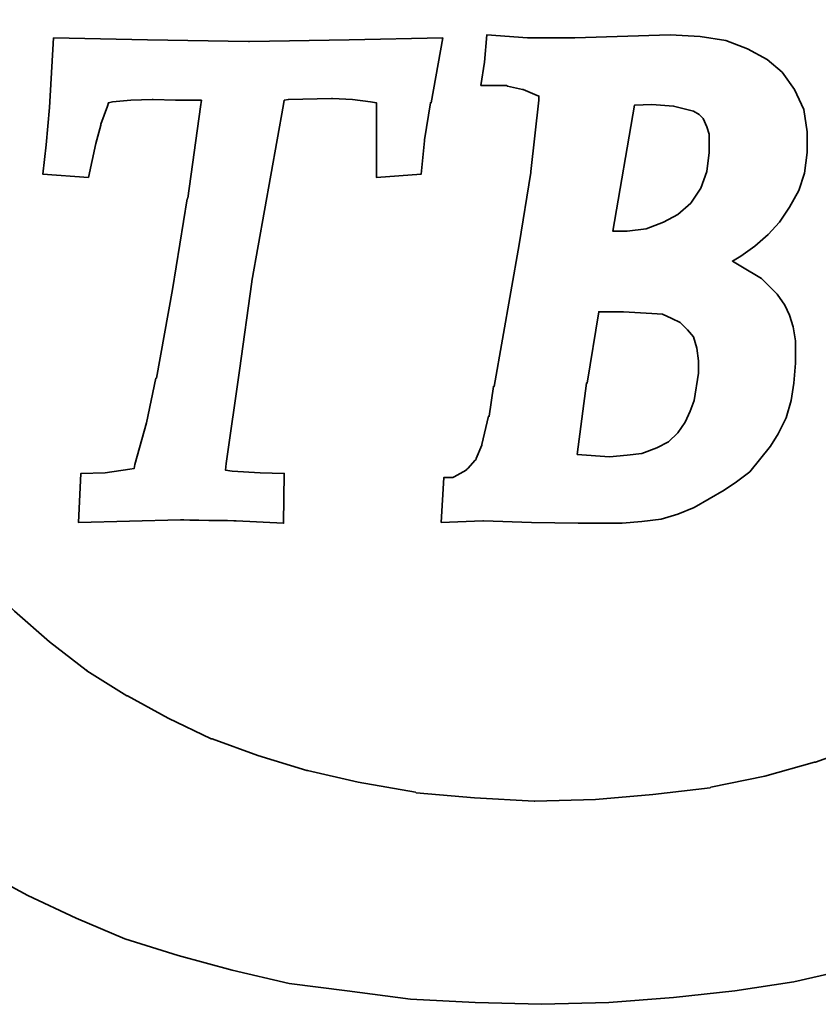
# Model space of a CAD drawing. Header units: millimetres. Extents: x -5 to 149, y 7 to 96.
# Tile 5 of 49: x 100.95 to 103.72, y 43.89 to 47.31. Entities that reach past the tile are written whole.
import ezdxf

# ---------------------------------------------------------------- set-up
doc = ezdxf.new("R2010")
doc.units = ezdxf.units.MM
doc.header["$LTSCALE"] = 0.1
doc.layers.add('layer 1', color=7, linetype='CONTINUOUS')

msp = doc.modelspace()

# ---------------------------------------------------------------- linework, layer by layer
at = {"layer": 'layer 1', "color": 1, "lineweight": 35}
for points, knots in [([(104.7891, 47.5269), (104.7891, 47.5269), (105.4599, 47.9418), (105.4599, 47.9418), (105.4599, 47.9418), (105.4599, 47.9418), (105.3651, 48.0624), (105.3651, 48.0624), (105.3651, 48.0624), (105.3651, 48.0624), (105.2559, 48.1746), (105.2559, 48.1746), (105.2559, 48.1746), (105.2559, 48.1746), (105.1434, 48.2844), (105.1434, 48.2844), (105.1434, 48.2844), (105.1434, 48.2844), (105.0279, 48.3822), (105.0279, 48.3822), (105.0279, 48.3822), (105.0279, 48.3822), (104.9043, 48.48), (104.9043, 48.48), (104.9043, 48.48), (104.9043, 48.48), (104.9013, 48.48), (104.9013, 48.48), (104.9013, 48.48), (104.9013, 48.48), (104.7663, 48.5634), (104.7663, 48.5634), (104.7663, 48.5634), (104.7663, 48.5634), (104.7663, 48.5661), (104.7663, 48.5661), (104.7663, 48.5661), (104.7663, 48.5661), (104.6307, 48.6495), (104.6307, 48.6495), (104.6307, 48.6495), (104.6307, 48.6495), (104.4843, 48.7218), (104.4843, 48.7218), (104.4843, 48.7218), (104.4843, 48.7218), (104.337, 48.7968), (104.337, 48.7968), (104.337, 48.7968), (104.337, 48.7968), (104.1585, 48.8658), (104.1585, 48.8658), (104.1585, 48.8658), (104.1585, 48.8658), (103.9656, 48.9318), (103.9656, 48.9318), (103.9656, 48.9318), (103.9656, 48.9318), (103.7643, 48.9894), (103.7643, 48.9894), (103.7643, 48.9894), (103.7643, 48.9894), (103.5516, 49.0353), (103.5516, 49.0353), (103.5516, 49.0353), (103.5516, 49.0353), (103.3353, 49.0674), (103.3353, 49.0674), (103.3353, 49.0674), (103.3353, 49.0674), (103.0995, 49.0902), (103.0995, 49.0902), (103.0995, 49.0902), (103.0995, 49.0902), (102.8577, 49.1016), (102.8577, 49.1016), (102.8577, 49.1016), (102.8577, 49.1016), (102.6129, 49.0962), (102.6129, 49.0962), (102.6129, 49.0962), (102.6129, 49.0962), (102.3795, 49.0818), (102.3795, 49.0818), (102.3795, 49.0818), (102.3795, 49.0818), (102.1635, 49.0614), (102.1635, 49.0614), (102.1635, 49.0614), (102.1635, 49.0614), (101.9535, 49.0353), (101.9535, 49.0353), (101.9535, 49.0353), (101.9535, 49.0353), (101.7522, 48.9951), (101.7522, 48.9951), (101.7522, 48.9951), (101.7522, 48.9951), (101.6139, 48.9579), (101.6139, 48.9579), (101.6139, 48.9579), (101.6139, 48.9579), (101.4759, 48.9174), (101.4759, 48.9174), (101.4759, 48.9174), (101.4759, 48.9174), (101.3403, 48.8712), (101.3403, 48.8712), (101.3403, 48.8712), (101.3403, 48.8712), (101.2137, 48.8196), (101.2137, 48.8196), (101.2137, 48.8196), (101.2137, 48.8196), (101.0901, 48.762), (101.0901, 48.762), (101.0901, 48.762), (101.0901, 48.762), (100.9635, 48.7014), (100.9635, 48.7014), (100.9635, 48.7014), (100.9635, 48.7014), (100.8483, 48.6381), (100.8483, 48.6381), (100.8483, 48.6381), (100.8483, 48.6381), (100.7331, 48.5718), (100.7331, 48.5718), (100.7331, 48.5718), (100.7331, 48.5718), (100.6236, 48.4971), (100.6236, 48.4971), (100.6236, 48.4971), (100.6236, 48.4971), (100.5171, 48.4224), (100.5171, 48.4224), (100.5171, 48.4224), (100.5171, 48.4224), (100.4193, 48.342), (100.4193, 48.342), (100.4193, 48.342), (100.4193, 48.342), (100.3185, 48.2556), (100.3185, 48.2556), (100.3185, 48.2556), (100.3185, 48.2556), (100.143, 48.0825), (100.143, 48.0825), (100.143, 48.0825), (100.143, 48.0825), (100.1397, 48.0798), (100.1397, 48.0798), (100.1397, 48.0798), (100.1397, 48.0798), (99.9759, 47.8842), (99.9759, 47.8842), (99.9759, 47.8842), (99.9759, 47.8842), (99.8835, 47.7486), (99.8835, 47.7486), (99.8835, 47.7486), (99.8835, 47.7486), (99.8808, 47.7456), (99.8808, 47.7456), (99.8808, 47.7456), (99.8808, 47.7456), (99.7917, 47.5932), (99.7917, 47.5932), (99.7917, 47.5932), (99.7917, 47.5932), (99.7107, 47.4351), (99.7107, 47.4351), (99.7107, 47.4351), (99.7107, 47.4351), (99.6417, 47.2566), (99.6417, 47.2566), (99.6417, 47.2566), (99.6417, 47.2566), (99.5841, 47.0694), (99.5841, 47.0694), (99.5841, 47.0694), (99.5841, 47.0694), (99.5841, 47.0634), (99.5841, 47.0634), (99.5841, 47.0634), (99.5841, 47.0634), (99.5469, 46.8618), (99.5469, 46.8618), (99.5469, 46.8618), (99.5469, 46.8618), (99.5355, 46.7613), (99.5355, 46.7613), (99.5355, 46.7613), (99.5355, 46.7613), (99.5295, 46.6488), (99.5295, 46.6488), (99.5295, 46.6488), (99.5295, 46.6488), (99.5238, 46.5366), (99.5238, 46.5366), (99.5238, 46.5366), (99.5238, 46.5366), (99.5238, 46.4244), (99.5238, 46.4244), (99.5238, 46.4244), (99.5238, 46.4244), (99.5409, 46.2), (99.5409, 46.2), (99.5409, 46.2), (99.5409, 46.2), (99.5757, 45.9981), (99.5757, 45.9981), (99.5757, 45.9981), (99.5757, 45.9981), (99.6189, 45.8082), (99.6189, 45.8082), (99.6189, 45.8082), (99.6189, 45.8082), (99.6852, 45.63), (99.6852, 45.63), (99.6852, 45.63), (99.6852, 45.63), (99.7572, 45.4599), (99.7572, 45.4599), (99.7572, 45.4599), (99.7572, 45.4599), (99.8433, 45.3048), (99.8433, 45.3048), (99.8433, 45.3048), (99.8433, 45.3048), (99.9327, 45.1551), (99.9327, 45.1551), (99.9327, 45.1551), (99.9327, 45.1551), (100.0419, 45.0198), (100.0419, 45.0198), (100.0419, 45.0198), (100.0419, 45.0198), (100.1514, 44.8869), (100.1514, 44.8869), (100.1514, 44.8869), (100.1514, 44.8869), (100.2723, 44.769), (100.2723, 44.769), (100.2723, 44.769), (100.2723, 44.769), (100.3959, 44.6481), (100.3959, 44.6481), (100.3959, 44.6481), (100.3959, 44.6481), (100.5285, 44.5446), (100.5285, 44.5446), (100.5285, 44.5446), (100.5285, 44.5446), (100.6695, 44.4411), (100.6695, 44.4411), (100.6695, 44.4411), (100.6695, 44.4411), (100.8195, 44.349), (100.8195, 44.349), (100.8195, 44.349), (100.8195, 44.349), (100.9746, 44.2653), (100.9746, 44.2653), (100.9746, 44.2653), (100.9746, 44.2653), (101.1417, 44.1873), (101.1417, 44.1873), (101.1417, 44.1873), (101.1417, 44.1873), (101.3115, 44.1156), (101.3115, 44.1156), (101.3115, 44.1156), (101.3115, 44.1156), (101.4957, 44.058), (101.4957, 44.058), (101.4957, 44.058), (101.4957, 44.058), (101.6829, 44.0064), (101.6829, 44.0064), (101.6829, 44.0064), (101.6829, 44.0064), (101.8815, 43.9602), (101.8815, 43.9602), (101.8815, 43.9602), (101.8815, 43.9602), (102.0828, 43.9344), (102.0828, 43.9344), (102.0828, 43.9344), (102.0828, 43.9344), (102.3018, 43.9056), (102.3018, 43.9056), (102.3018, 43.9056), (102.3018, 43.9056), (102.5265, 43.8939), (102.5265, 43.8939), (102.5265, 43.8939), (102.5265, 43.8939), (102.7569, 43.8882), (102.7569, 43.8882), (102.7569, 43.8882), (102.7569, 43.8882), (102.99, 43.8939), (102.99, 43.8939), (102.99, 43.8939), (102.99, 43.8939), (103.2147, 43.9113), (103.2147, 43.9113), (103.2147, 43.9113), (103.2147, 43.9113), (103.4277, 43.9344), (103.4277, 43.9344), (103.4277, 43.9344), (103.4277, 43.9344), (103.6317, 43.9659), (103.6317, 43.9659), (103.6317, 43.9659), (103.6317, 43.9659), (103.8303, 44.0118), (103.8303, 44.0118), (103.8303, 44.0118), (103.8303, 44.0118), (104.0205, 44.064), (104.0205, 44.064), (104.0205, 44.064), (104.0205, 44.064), (104.1993, 44.1243), (104.1993, 44.1243), (104.1993, 44.1243), (104.1993, 44.1243), (104.3775, 44.1963), (104.3775, 44.1963), (104.3775, 44.1963), (104.3775, 44.1963), (104.6196, 44.3112), (104.6196, 44.3112), (104.6196, 44.3112), (104.6196, 44.3112), (104.7372, 44.3748), (104.7372, 44.3748), (104.7372, 44.3748), (104.7372, 44.3748), (104.847, 44.4411), (104.847, 44.4411), (104.847, 44.4411), (104.847, 44.4411), (104.9535, 44.5155), (104.9535, 44.5155), (104.9535, 44.5155), (104.9535, 44.5155), (105.0567, 44.5962), (105.0567, 44.5962), (105.0567, 44.5962), (105.0567, 44.5962), (105.1551, 44.6772), (105.1551, 44.6772), (105.1551, 44.6772), (105.1551, 44.6772), (105.2472, 44.7636), (105.2472, 44.7636), (105.2472, 44.7636), (105.2472, 44.7636), (105.3681, 44.8845), (105.3681, 44.8845), (105.3681, 44.8845), (105.3681, 44.8845), (105.4227, 44.9421), (105.4227, 44.9421), (105.4227, 44.9421), (105.4227, 44.9421), (105.4629, 44.985), (105.4629, 44.985), (105.4629, 44.985), (105.4629, 44.985), (104.7891, 45.4026), (104.7891, 45.4026), (104.7891, 45.4026), (104.7891, 45.4026), (104.6853, 45.3015), (104.6853, 45.3015), (104.6853, 45.3015), (104.6853, 45.3015), (104.5707, 45.204), (104.5707, 45.204), (104.5707, 45.204), (104.5707, 45.204), (104.4435, 45.1059), (104.4435, 45.1059), (104.4435, 45.1059), (104.4435, 45.1059), (104.3115, 45.0138), (104.3115, 45.0138), (104.3115, 45.0138), (104.3115, 45.0138), (104.3085, 45.0108), (104.3085, 45.0108), (104.3085, 45.0108), (104.3085, 45.0108), (104.1702, 44.9301), (104.1702, 44.9301), (104.1702, 44.9301), (104.1702, 44.9301), (104.0265, 44.8554), (104.0265, 44.8554), (104.0265, 44.8554), (104.0265, 44.8554), (104.0235, 44.8554), (104.0235, 44.8554), (104.0235, 44.8554), (104.0235, 44.8554), (103.8681, 44.7861), (103.8681, 44.7861), (103.8681, 44.7861), (103.8681, 44.7861), (103.7067, 44.7285), (103.7067, 44.7285), (103.7067, 44.7285), (103.7067, 44.7285), (103.704, 44.7285), (103.704, 44.7285), (103.704, 44.7285), (103.704, 44.7285), (103.5309, 44.6796), (103.5309, 44.6796), (103.5309, 44.6796), (103.5309, 44.6796), (103.3443, 44.6424), (103.3443, 44.6424), (103.3443, 44.6424), (103.3443, 44.6424), (103.3413, 44.6394), (103.3413, 44.6394), (103.3413, 44.6394), (103.3413, 44.6394), (103.1427, 44.6166), (103.1427, 44.6166), (103.1427, 44.6166), (103.1427, 44.6166), (102.9441, 44.5992), (102.9441, 44.5992), (102.9441, 44.5992), (102.9441, 44.5992), (102.7338, 44.5932), (102.7338, 44.5932), (102.7338, 44.5932), (102.7338, 44.5932), (102.7311, 44.5932), (102.7311, 44.5932), (102.7311, 44.5932), (102.7311, 44.5932), (102.5238, 44.6052), (102.5238, 44.6052), (102.5238, 44.6052), (102.5238, 44.6052), (102.3219, 44.622), (102.3219, 44.622), (102.3219, 44.622), (102.3219, 44.622), (102.3192, 44.625), (102.3192, 44.625), (102.3192, 44.625), (102.3192, 44.625), (102.1203, 44.6595), (102.1203, 44.6595), (102.1203, 44.6595), (102.1203, 44.6595), (101.9451, 44.6997), (101.9451, 44.6997), (101.9451, 44.6997), (101.9451, 44.6997), (101.9421, 44.6997), (101.9421, 44.6997), (101.9421, 44.6997), (101.9421, 44.6997), (101.7723, 44.7516), (101.7723, 44.7516), (101.7723, 44.7516), (101.7723, 44.7516), (101.6139, 44.8092), (101.6139, 44.8092), (101.6139, 44.8092), (101.6139, 44.8092), (101.6109, 44.8092), (101.6109, 44.8092), (101.6109, 44.8092), (101.6109, 44.8092), (101.4615, 44.8812), (101.4615, 44.8812), (101.4615, 44.8812), (101.4615, 44.8812), (101.3199, 44.9589), (101.3199, 44.9589), (101.3199, 44.9589), (101.3199, 44.9589), (101.3175, 44.9589), (101.3175, 44.9589), (101.3175, 44.9589), (101.3175, 44.9589), (101.1789, 45.0453), (101.1789, 45.0453), (101.1789, 45.0453), (101.1789, 45.0453), (101.1789, 45.0483), (101.1789, 45.0483), (101.1789, 45.0483), (101.1789, 45.0483), (101.1765, 45.0483), (101.1765, 45.0483), (101.1765, 45.0483), (101.1765, 45.0483), (101.0493, 45.1464), (101.0493, 45.1464), (101.0493, 45.1464), (101.0493, 45.1464), (100.9287, 45.2526), (100.9287, 45.2526), (100.9287, 45.2526), (100.9287, 45.2526), (100.9257, 45.2553), (100.9257, 45.2553), (100.9257, 45.2553), (100.9257, 45.2553), (100.8165, 45.3678), (100.8165, 45.3678), (100.8165, 45.3678), (100.8165, 45.3678), (100.713, 45.4887), (100.713, 45.4887), (100.713, 45.4887), (100.713, 45.4887), (100.713, 45.4914), (100.713, 45.4914), (100.713, 45.4914), (100.713, 45.4914), (100.6206, 45.63), (100.6206, 45.63), (100.6206, 45.63), (100.6206, 45.63), (100.6179, 45.63), (100.6179, 45.63), (100.6179, 45.63), (100.6179, 45.63), (100.6149, 45.6354), (100.6149, 45.6354), (100.6149, 45.6354), (100.6149, 45.6354), (100.5429, 45.7707), (100.5429, 45.7707), (100.5429, 45.7707), (100.5429, 45.7707), (100.5429, 45.7737), (100.5429, 45.7737), (100.5429, 45.7737), (100.5429, 45.7737), (100.4823, 45.9324), (100.4823, 45.9324), (100.4823, 45.9324), (100.4823, 45.9324), (100.4793, 45.9378), (100.4793, 45.9378), (100.4793, 45.9378), (100.4793, 45.9378), (100.428, 46.1106), (100.428, 46.1106), (100.428, 46.1106), (100.428, 46.1106), (100.428, 46.1136), (100.428, 46.1136), (100.428, 46.1136), (100.428, 46.1136), (100.4103, 46.2054), (100.4103, 46.2054), (100.4103, 46.2054), (100.4103, 46.2054), (100.4073, 46.2084), (100.4073, 46.2084), (100.4073, 46.2084), (100.4073, 46.2084), (100.3959, 46.3005), (100.3959, 46.3005), (100.3959, 46.3005), (100.3959, 46.3005), (100.3905, 46.404), (100.3905, 46.404), (100.3905, 46.404), (100.3905, 46.404), (100.3872, 46.5078), (100.3872, 46.5078), (100.3872, 46.5078), (100.3872, 46.5078), (100.3872, 46.5108), (100.3872, 46.5108), (100.3872, 46.5108), (100.3872, 46.5108), (100.3929, 46.6029), (100.3929, 46.6029), (100.3929, 46.6029), (100.3929, 46.6029), (100.3929, 46.6146), (100.3929, 46.6146), (100.3929, 46.6146), (100.3929, 46.6146), (100.4016, 46.7124), (100.4016, 46.7124), (100.4016, 46.7124), (100.4016, 46.7124), (100.4133, 46.8042), (100.4133, 46.8042), (100.4133, 46.8042), (100.4133, 46.8042), (100.4133, 46.8075), (100.4133, 46.8075), (100.4133, 46.8075), (100.4133, 46.8075), (100.4163, 46.8075), (100.4163, 46.8075), (100.4163, 46.8075), (100.4163, 46.8075), (100.4163, 46.8132), (100.4163, 46.8132), (100.4163, 46.8132), (100.4163, 46.8132), (100.4337, 46.8966), (100.4337, 46.8966), (100.4337, 46.8966), (100.4337, 46.8966), (100.4337, 46.8996), (100.4337, 46.8996), (100.4337, 46.8996), (100.4337, 46.8996), (100.4391, 46.9194), (100.4391, 46.9194), (100.4391, 46.9194), (100.4391, 46.9194), (100.4856, 47.0694), (100.4856, 47.0694), (100.4856, 47.0694), (100.4856, 47.0694), (100.4856, 47.0721), (100.4856, 47.0721), (100.4856, 47.0721), (100.4856, 47.0721), (100.5603, 47.2278), (100.5603, 47.2278), (100.5603, 47.2278), (100.5603, 47.2278), (100.6407, 47.3718), (100.6407, 47.3718), (100.6407, 47.3718), (100.6407, 47.3718), (100.6437, 47.3742), (100.6437, 47.3742), (100.6437, 47.3742), (100.6437, 47.3742), (100.7418, 47.5068), (100.7418, 47.5068), (100.7418, 47.5068), (100.7418, 47.5068), (100.8453, 47.622), (100.8453, 47.622), (100.8453, 47.622), (100.8453, 47.622), (100.8453, 47.625), (100.8453, 47.625), (100.8453, 47.625), (100.8453, 47.625), (100.9545, 47.7342), (100.9545, 47.7342), (100.9545, 47.7342), (100.9545, 47.7342), (100.9575, 47.7342), (100.9575, 47.7342), (100.9575, 47.7342), (100.9575, 47.7342), (101.0781, 47.8377), (101.0781, 47.8377), (101.0781, 47.8377), (101.0781, 47.8377), (101.2107, 47.9298), (101.2107, 47.9298), (101.2107, 47.9298), (101.2107, 47.9298), (101.2137, 47.9328), (101.2137, 47.9328), (101.2137, 47.9328), (101.2137, 47.9328), (101.352, 48.0192), (101.352, 48.0192), (101.352, 48.0192), (101.352, 48.0192), (101.4957, 48.0999), (101.4957, 48.0999), (101.4957, 48.0999), (101.4957, 48.0999), (101.4987, 48.0999), (101.4987, 48.0999), (101.4987, 48.0999), (101.4987, 48.0999), (101.6481, 48.1659), (101.6481, 48.1659), (101.6481, 48.1659), (101.6481, 48.1659), (101.8098, 48.2235), (101.8098, 48.2235), (101.8098, 48.2235), (101.8098, 48.2235), (101.9763, 48.2784), (101.9763, 48.2784), (101.9763, 48.2784), (101.9763, 48.2784), (101.9793, 48.2784), (101.9793, 48.2784), (101.9793, 48.2784), (101.9793, 48.2784), (102.1581, 48.3186), (102.1581, 48.3186), (102.1581, 48.3186), (102.1581, 48.3186), (102.1581, 48.3216), (102.1581, 48.3216), (102.1581, 48.3216), (102.1581, 48.3216), (102.1611, 48.3216), (102.1611, 48.3216), (102.1611, 48.3216), (102.1611, 48.3216), (102.3597, 48.3504), (102.3597, 48.3504), (102.3597, 48.3504), (102.3597, 48.3504), (102.3621, 48.3504), (102.3621, 48.3504), (102.3621, 48.3504), (102.3621, 48.3504), (102.567, 48.3675), (102.567, 48.3675), (102.567, 48.3675), (102.567, 48.3675), (102.7713, 48.3732), (102.7713, 48.3732), (102.7713, 48.3732), (102.7713, 48.3732), (102.7743, 48.3732), (102.7743, 48.3732), (102.7743, 48.3732), (102.7743, 48.3732), (102.9813, 48.3675), (102.9813, 48.3675), (102.9813, 48.3675), (102.9813, 48.3675), (103.1829, 48.3504), (103.1829, 48.3504), (103.1829, 48.3504), (103.1829, 48.3504), (103.1859, 48.3474), (103.1859, 48.3474), (103.1859, 48.3474), (103.1859, 48.3474), (103.3755, 48.3132), (103.3755, 48.3132), (103.3755, 48.3132), (103.3755, 48.3132), (103.5597, 48.2754), (103.5597, 48.2754), (103.5597, 48.2754), (103.5597, 48.2754), (103.5627, 48.2754), (103.5627, 48.2754), (103.5627, 48.2754), (103.5627, 48.2754), (103.7355, 48.2235), (103.7355, 48.2235), (103.7355, 48.2235), (103.7355, 48.2235), (103.8735, 48.1722), (103.8735, 48.1722), (103.8735, 48.1722), (103.8735, 48.1722), (104.0121, 48.1146), (104.0121, 48.1146), (104.0121, 48.1146), (104.0121, 48.1146), (104.0151, 48.1146), (104.0151, 48.1146), (104.0151, 48.1146), (104.0151, 48.1146), (104.1417, 48.048), (104.1417, 48.048), (104.1417, 48.048), (104.1417, 48.048), (104.2683, 47.973), (104.2683, 47.973), (104.2683, 47.973), (104.2683, 47.973), (104.2683, 47.9706), (104.2683, 47.9706), (104.2683, 47.9706), (104.2683, 47.9706), (104.3835, 47.8956), (104.3835, 47.8956), (104.3835, 47.8956), (104.3835, 47.8956), (104.3862, 47.8956), (104.3862, 47.8956), (104.3862, 47.8956), (104.3862, 47.8956), (104.4927, 47.8122), (104.4927, 47.8122), (104.4927, 47.8122), (104.4927, 47.8122), (104.4957, 47.8089), (104.4957, 47.8089), (104.4957, 47.8089), (104.4957, 47.8089), (104.5995, 47.7198), (104.5995, 47.7198), (104.5995, 47.7198), (104.5995, 47.7198), (104.6019, 47.7168), (104.6019, 47.7168), (104.6019, 47.7168), (104.6019, 47.7168), (104.6943, 47.622), (104.6943, 47.622), (104.6943, 47.622), (104.6943, 47.622), (104.7459, 47.5674), (104.7459, 47.5674), (104.7459, 47.5674), (104.7459, 47.5674), (104.7891, 47.5269), (104.7891, 47.5269)], [0, 0, 0, 0, 0.004808, 0.004808, 0.004808, 0.004808, 0.009615, 0.009615, 0.009615, 0.009615, 0.014423, 0.014423, 0.014423, 0.014423, 0.019231, 0.019231, 0.019231, 0.019231, 0.024038, 0.024038, 0.024038, 0.024038, 0.028846, 0.028846, 0.028846, 0.028846, 0.033654, 0.033654, 0.033654, 0.033654, 0.038462, 0.038462, 0.038462, 0.038462, 0.043269, 0.043269, 0.043269, 0.043269, 0.048077, 0.048077, 0.048077, 0.048077, 0.052885, 0.052885, 0.052885, 0.052885, 0.057692, 0.057692, 0.057692, 0.057692, 0.0625, 0.0625, 0.0625, 0.0625, 0.067308, 0.067308, 0.067308, 0.067308, 0.072115, 0.072115, 0.072115, 0.072115, 0.076923, 0.076923, 0.076923, 0.076923, 0.081731, 0.081731, 0.081731, 0.081731, 0.086538, 0.086538, 0.086538, 0.086538, 0.091346, 0.091346, 0.091346, 0.091346, 0.096154, 0.096154, 0.096154, 0.096154, 0.100962, 0.100962, 0.100962, 0.100962, 0.105769, 0.105769, 0.105769, 0.105769, 0.110577, 0.110577, 0.110577, 0.110577, 0.115385, 0.115385, 0.115385, 0.115385, 0.120192, 0.120192, 0.120192, 0.120192, 0.125, 0.125, 0.125, 0.125, 0.129808, 0.129808, 0.129808, 0.129808, 0.134615, 0.134615, 0.134615, 0.134615, 0.139423, 0.139423, 0.139423, 0.139423, 0.144231, 0.144231, 0.144231, 0.144231, 0.149038, 0.149038, 0.149038, 0.149038, 0.153846, 0.153846, 0.153846, 0.153846, 0.158654, 0.158654, 0.158654, 0.158654, 0.163462, 0.163462, 0.163462, 0.163462, 0.168269, 0.168269, 0.168269, 0.168269, 0.173077, 0.173077, 0.173077, 0.173077, 0.177885, 0.177885, 0.177885, 0.177885, 0.182692, 0.182692, 0.182692, 0.182692, 0.1875, 0.1875, 0.1875, 0.1875, 0.192308, 0.192308, 0.192308, 0.192308, 0.197115, 0.197115, 0.197115, 0.197115, 0.201923, 0.201923, 0.201923, 0.201923, 0.206731, 0.206731, 0.206731, 0.206731, 0.211538, 0.211538, 0.211538, 0.211538, 0.216346, 0.216346, 0.216346, 0.216346, 0.221154, 0.221154, 0.221154, 0.221154, 0.225962, 0.225962, 0.225962, 0.225962, 0.230769, 0.230769, 0.230769, 0.230769, 0.235577, 0.235577, 0.235577, 0.235577, 0.240385, 0.240385, 0.240385, 0.240385, 0.245192, 0.245192, 0.245192, 0.245192, 0.25, 0.25, 0.25, 0.25, 0.254808, 0.254808, 0.254808, 0.254808, 0.259615, 0.259615, 0.259615, 0.259615, 0.264423, 0.264423, 0.264423, 0.264423, 0.269231, 0.269231, 0.269231, 0.269231, 0.274038, 0.274038, 0.274038, 0.274038, 0.278846, 0.278846, 0.278846, 0.278846, 0.283654, 0.283654, 0.283654, 0.283654, 0.288462, 0.288462, 0.288462, 0.288462, 0.293269, 0.293269, 0.293269, 0.293269, 0.298077, 0.298077, 0.298077, 0.298077, 0.302885, 0.302885, 0.302885, 0.302885, 0.307692, 0.307692, 0.307692, 0.307692, 0.3125, 0.3125, 0.3125, 0.3125, 0.317308, 0.317308, 0.317308, 0.317308, 0.322115, 0.322115, 0.322115, 0.322115, 0.326923, 0.326923, 0.326923, 0.326923, 0.331731, 0.331731, 0.331731, 0.331731, 0.336538, 0.336538, 0.336538, 0.336538, 0.341346, 0.341346, 0.341346, 0.341346, 0.346154, 0.346154, 0.346154, 0.346154, 0.350962, 0.350962, 0.350962, 0.350962, 0.355769, 0.355769, 0.355769, 0.355769, 0.360577, 0.360577, 0.360577, 0.360577, 0.365385, 0.365385, 0.365385, 0.365385, 0.370192, 0.370192, 0.370192, 0.370192, 0.375, 0.375, 0.375, 0.375, 0.379808, 0.379808, 0.379808, 0.379808, 0.384615, 0.384615, 0.384615, 0.384615, 0.389423, 0.389423, 0.389423, 0.389423, 0.394231, 0.394231, 0.394231, 0.394231, 0.399038, 0.399038, 0.399038, 0.399038, 0.403846, 0.403846, 0.403846, 0.403846, 0.408654, 0.408654, 0.408654, 0.408654, 0.413462, 0.413462, 0.413462, 0.413462, 0.418269, 0.418269, 0.418269, 0.418269, 0.423077, 0.423077, 0.423077, 0.423077, 0.427885, 0.427885, 0.427885, 0.427885, 0.432692, 0.432692, 0.432692, 0.432692, 0.4375, 0.4375, 0.4375, 0.4375, 0.442308, 0.442308, 0.442308, 0.442308, 0.447115, 0.447115, 0.447115, 0.447115, 0.451923, 0.451923, 0.451923, 0.451923, 0.456731, 0.456731, 0.456731, 0.456731, 0.461538, 0.461538, 0.461538, 0.461538, 0.466346, 0.466346, 0.466346, 0.466346, 0.471154, 0.471154, 0.471154, 0.471154, 0.475962, 0.475962, 0.475962, 0.475962, 0.480769, 0.480769, 0.480769, 0.480769, 0.485577, 0.485577, 0.485577, 0.485577, 0.490385, 0.490385, 0.490385, 0.490385, 0.495192, 0.495192, 0.495192, 0.495192, 0.5, 0.5, 0.5, 0.5, 0.504808, 0.504808, 0.504808, 0.504808, 0.509615, 0.509615, 0.509615, 0.509615, 0.514423, 0.514423, 0.514423, 0.514423, 0.519231, 0.519231, 0.519231, 0.519231, 0.524038, 0.524038, 0.524038, 0.524038, 0.528846, 0.528846, 0.528846, 0.528846, 0.533654, 0.533654, 0.533654, 0.533654, 0.538462, 0.538462, 0.538462, 0.538462, 0.543269, 0.543269, 0.543269, 0.543269, 0.548077, 0.548077, 0.548077, 0.548077, 0.552885, 0.552885, 0.552885, 0.552885, 0.557692, 0.557692, 0.557692, 0.557692, 0.5625, 0.5625, 0.5625, 0.5625, 0.567308, 0.567308, 0.567308, 0.567308, 0.572115, 0.572115, 0.572115, 0.572115, 0.576923, 0.576923, 0.576923, 0.576923, 0.581731, 0.581731, 0.581731, 0.581731, 0.586538, 0.586538, 0.586538, 0.586538, 0.591346, 0.591346, 0.591346, 0.591346, 0.596154, 0.596154, 0.596154, 0.596154, 0.600962, 0.600962, 0.600962, 0.600962, 0.605769, 0.605769, 0.605769, 0.605769, 0.610577, 0.610577, 0.610577, 0.610577, 0.615385, 0.615385, 0.615385, 0.615385, 0.620192, 0.620192, 0.620192, 0.620192, 0.625, 0.625, 0.625, 0.625, 0.629808, 0.629808, 0.629808, 0.629808, 0.634615, 0.634615, 0.634615, 0.634615, 0.639423, 0.639423, 0.639423, 0.639423, 0.644231, 0.644231, 0.644231, 0.644231, 0.649038, 0.649038, 0.649038, 0.649038, 0.653846, 0.653846, 0.653846, 0.653846, 0.658654, 0.658654, 0.658654, 0.658654, 0.663462, 0.663462, 0.663462, 0.663462, 0.668269, 0.668269, 0.668269, 0.668269, 0.673077, 0.673077, 0.673077, 0.673077, 0.677885, 0.677885, 0.677885, 0.677885, 0.682692, 0.682692, 0.682692, 0.682692, 0.6875, 0.6875, 0.6875, 0.6875, 0.692308, 0.692308, 0.692308, 0.692308, 0.697115, 0.697115, 0.697115, 0.697115, 0.701923, 0.701923, 0.701923, 0.701923, 0.706731, 0.706731, 0.706731, 0.706731, 0.711538, 0.711538, 0.711538, 0.711538, 0.716346, 0.716346, 0.716346, 0.716346, 0.721154, 0.721154, 0.721154, 0.721154, 0.725962, 0.725962, 0.725962, 0.725962, 0.730769, 0.730769, 0.730769, 0.730769, 0.735577, 0.735577, 0.735577, 0.735577, 0.740385, 0.740385, 0.740385, 0.740385, 0.745192, 0.745192, 0.745192, 0.745192, 0.75, 0.75, 0.75, 0.75, 0.754808, 0.754808, 0.754808, 0.754808, 0.759615, 0.759615, 0.759615, 0.759615, 0.764423, 0.764423, 0.764423, 0.764423, 0.769231, 0.769231, 0.769231, 0.769231, 0.774038, 0.774038, 0.774038, 0.774038, 0.778846, 0.778846, 0.778846, 0.778846, 0.783654, 0.783654, 0.783654, 0.783654, 0.788462, 0.788462, 0.788462, 0.788462, 0.793269, 0.793269, 0.793269, 0.793269, 0.798077, 0.798077, 0.798077, 0.798077, 0.802885, 0.802885, 0.802885, 0.802885, 0.807692, 0.807692, 0.807692, 0.807692, 0.8125, 0.8125, 0.8125, 0.8125, 0.817308, 0.817308, 0.817308, 0.817308, 0.822115, 0.822115, 0.822115, 0.822115, 0.826923, 0.826923, 0.826923, 0.826923, 0.831731, 0.831731, 0.831731, 0.831731, 0.836538, 0.836538, 0.836538, 0.836538, 0.841346, 0.841346, 0.841346, 0.841346, 0.846154, 0.846154, 0.846154, 0.846154, 0.850962, 0.850962, 0.850962, 0.850962, 0.855769, 0.855769, 0.855769, 0.855769, 0.860577, 0.860577, 0.860577, 0.860577, 0.865385, 0.865385, 0.865385, 0.865385, 0.870192, 0.870192, 0.870192, 0.870192, 0.875, 0.875, 0.875, 0.875, 0.879808, 0.879808, 0.879808, 0.879808, 0.884615, 0.884615, 0.884615, 0.884615, 0.889423, 0.889423, 0.889423, 0.889423, 0.894231, 0.894231, 0.894231, 0.894231, 0.899038, 0.899038, 0.899038, 0.899038, 0.903846, 0.903846, 0.903846, 0.903846, 0.908654, 0.908654, 0.908654, 0.908654, 0.913462, 0.913462, 0.913462, 0.913462, 0.918269, 0.918269, 0.918269, 0.918269, 0.923077, 0.923077, 0.923077, 0.923077, 0.927885, 0.927885, 0.927885, 0.927885, 0.932692, 0.932692, 0.932692, 0.932692, 0.9375, 0.9375, 0.9375, 0.9375, 0.942308, 0.942308, 0.942308, 0.942308, 0.947115, 0.947115, 0.947115, 0.947115, 0.951923, 0.951923, 0.951923, 0.951923, 0.956731, 0.956731, 0.956731, 0.956731, 0.961538, 0.961538, 0.961538, 0.961538, 0.966346, 0.966346, 0.966346, 0.966346, 0.971154, 0.971154, 0.971154, 0.971154, 0.975962, 0.975962, 0.975962, 0.975962, 0.980769, 0.980769, 0.980769, 0.980769, 0.985577, 0.985577, 0.985577, 0.985577, 0.990385, 0.990385, 0.990385, 0.990385, 0.995192, 0.995192, 0.995192, 0.995192, 1, 1, 1, 1]), ([(101.0637, 47.2422), (101.0637, 47.2422), (101.0493, 47.0004), (101.0493, 47.0004), (101.0493, 47.0004), (101.0493, 47.0004), (101.0382, 46.8708), (101.0382, 46.8708), (101.0382, 46.8708), (101.0382, 46.8708), (101.0265, 46.7697), (101.0265, 46.7697), (101.0265, 46.7697), (101.0265, 46.7697), (101.1849, 46.7583), (101.1849, 46.7583), (101.1849, 46.7583), (101.1849, 46.7583), (101.2107, 46.8762), (101.2107, 46.8762), (101.2107, 46.8762), (101.2107, 46.8762), (101.2281, 46.9398), (101.2281, 46.9398), (101.2281, 46.9398), (101.2281, 46.9398), (101.2281, 46.9428), (101.2281, 46.9428), (101.2281, 46.9428), (101.2281, 46.9428), (101.2509, 47.0058), (101.2509, 47.0058), (101.2509, 47.0058), (101.2509, 47.0058), (101.2539, 47.0172), (101.2539, 47.0172), (101.2539, 47.0172), (101.2539, 47.0172), (101.2683, 47.0202), (101.2683, 47.0202), (101.2683, 47.0202), (101.2683, 47.0202), (101.3319, 47.0259), (101.3319, 47.0259), (101.3319, 47.0259), (101.3319, 47.0259), (101.4063, 47.0292), (101.4063, 47.0292), (101.4063, 47.0292), (101.4063, 47.0292), (101.4096, 47.0292), (101.4096, 47.0292), (101.4096, 47.0292), (101.4096, 47.0292), (101.4873, 47.0259), (101.4873, 47.0259), (101.4873, 47.0259), (101.4873, 47.0259), (101.5503, 47.0259), (101.5503, 47.0259), (101.5503, 47.0259), (101.5503, 47.0259), (101.5767, 47.0259), (101.5767, 47.0259), (101.5767, 47.0259), (101.5767, 47.0259), (101.5737, 47.0028), (101.5737, 47.0028), (101.5737, 47.0028), (101.5737, 47.0028), (101.5302, 46.6863), (101.5302, 46.6863), (101.5302, 46.6863), (101.5302, 46.6863), (101.5272, 46.6836), (101.5272, 46.6836), (101.5272, 46.6836), (101.5272, 46.6836), (101.4759, 46.3695), (101.4759, 46.3695), (101.4759, 46.3695), (101.4759, 46.3695), (101.4207, 46.0614), (101.4207, 46.0614), (101.4207, 46.0614), (101.4207, 46.0614), (101.4183, 46.0614), (101.4183, 46.0614), (101.4183, 46.0614), (101.4183, 46.0614), (101.3865, 45.906), (101.3865, 45.906), (101.3865, 45.906), (101.3865, 45.906), (101.3463, 45.762), (101.3463, 45.762), (101.3463, 45.762), (101.3463, 45.762), (101.3433, 45.7476), (101.3433, 45.7476), (101.3433, 45.7476), (101.3433, 45.7476), (101.3289, 45.7452), (101.3289, 45.7452), (101.3289, 45.7452), (101.3289, 45.7452), (101.2425, 45.7332), (101.2425, 45.7332), (101.2425, 45.7332), (101.2425, 45.7332), (101.1588, 45.7308), (101.1588, 45.7308), (101.1588, 45.7308), (101.1588, 45.7308), (101.1501, 45.561), (101.1501, 45.561), (101.1501, 45.561), (101.1501, 45.561), (101.5047, 45.5694), (101.5047, 45.5694), (101.5047, 45.5694), (101.5047, 45.5694), (101.5071, 45.5694), (101.5071, 45.5694), (101.5071, 45.5694), (101.5071, 45.5694), (101.6973, 45.5664), (101.6973, 45.5664), (101.6973, 45.5664), (101.6973, 45.5664), (101.8617, 45.5577), (101.8617, 45.5577), (101.8617, 45.5577), (101.8617, 45.5577), (101.8641, 45.7308), (101.8641, 45.7308), (101.8641, 45.7308), (101.8641, 45.7308), (101.781, 45.7332), (101.781, 45.7332), (101.781, 45.7332), (101.781, 45.7332), (101.6829, 45.7392), (101.6829, 45.7392), (101.6829, 45.7392), (101.6829, 45.7392), (101.6601, 45.7422), (101.6601, 45.7422), (101.6601, 45.7422), (101.6601, 45.7422), (101.6625, 45.765), (101.6625, 45.765), (101.6625, 45.765), (101.6625, 45.765), (101.7087, 46.0875), (101.7087, 46.0875), (101.7087, 46.0875), (101.7087, 46.0875), (101.7522, 46.3956), (101.7522, 46.3956), (101.7522, 46.3956), (101.7522, 46.3956), (101.7522, 46.3986), (101.7522, 46.3986), (101.7522, 46.3986), (101.7522, 46.3986), (101.8617, 47.0115), (101.8617, 47.0115), (101.8617, 47.0115), (101.8617, 47.0115), (101.8641, 47.0259), (101.8641, 47.0259), (101.8641, 47.0259), (101.8641, 47.0259), (101.8785, 47.0292), (101.8785, 47.0292), (101.8785, 47.0292), (101.8785, 47.0292), (102.0285, 47.0316), (102.0285, 47.0316), (102.0285, 47.0316), (102.0285, 47.0316), (102.0315, 47.0316), (102.0315, 47.0316), (102.0315, 47.0316), (102.0315, 47.0316), (102.1005, 47.0292), (102.1005, 47.0292), (102.1005, 47.0292), (102.1005, 47.0292), (102.1635, 47.0202), (102.1635, 47.0202), (102.1635, 47.0202), (102.1635, 47.0202), (102.1839, 47.0172), (102.1839, 47.0172), (102.1839, 47.0172), (102.1839, 47.0172), (102.1839, 46.9971), (102.1839, 46.9971), (102.1839, 46.9971), (102.1839, 46.9971), (102.1839, 46.8648), (102.1839, 46.8648), (102.1839, 46.8648), (102.1839, 46.8648), (102.1839, 46.7583), (102.1839, 46.7583), (102.1839, 46.7583), (102.1839, 46.7583), (102.3393, 46.7697), (102.3393, 46.7697), (102.3393, 46.7697), (102.3393, 46.7697), (102.3507, 46.8852), (102.3507, 46.8852), (102.3507, 46.8852), (102.3507, 46.8852), (102.3507, 46.8882), (102.3507, 46.8882), (102.3507, 46.8882), (102.3507, 46.8882), (102.3711, 47.0172), (102.3711, 47.0172), (102.3711, 47.0172), (102.3711, 47.0172), (102.3741, 47.0172), (102.3741, 47.0172), (102.3741, 47.0172), (102.3741, 47.0172), (102.4143, 47.2422), (102.4143, 47.2422), (102.4143, 47.2422), (102.4143, 47.2422), (102.0891, 47.2362), (102.0891, 47.2362), (102.0891, 47.2362), (102.0891, 47.2362), (101.7435, 47.2305), (101.7435, 47.2305), (101.7435, 47.2305), (101.7435, 47.2305), (101.7405, 47.2305), (101.7405, 47.2305), (101.7405, 47.2305), (101.7405, 47.2305), (101.3895, 47.2362), (101.3895, 47.2362), (101.3895, 47.2362), (101.3895, 47.2362), (101.0637, 47.2422), (101.0637, 47.2422)], [0, 0, 0, 0, 0.015873, 0.015873, 0.015873, 0.015873, 0.031746, 0.031746, 0.031746, 0.031746, 0.047619, 0.047619, 0.047619, 0.047619, 0.063492, 0.063492, 0.063492, 0.063492, 0.079365, 0.079365, 0.079365, 0.079365, 0.095238, 0.095238, 0.095238, 0.095238, 0.111111, 0.111111, 0.111111, 0.111111, 0.126984, 0.126984, 0.126984, 0.126984, 0.142857, 0.142857, 0.142857, 0.142857, 0.15873, 0.15873, 0.15873, 0.15873, 0.174603, 0.174603, 0.174603, 0.174603, 0.190476, 0.190476, 0.190476, 0.190476, 0.206349, 0.206349, 0.206349, 0.206349, 0.222222, 0.222222, 0.222222, 0.222222, 0.238095, 0.238095, 0.238095, 0.238095, 0.253968, 0.253968, 0.253968, 0.253968, 0.269841, 0.269841, 0.269841, 0.269841, 0.285714, 0.285714, 0.285714, 0.285714, 0.301587, 0.301587, 0.301587, 0.301587, 0.31746, 0.31746, 0.31746, 0.31746, 0.333333, 0.333333, 0.333333, 0.333333, 0.349206, 0.349206, 0.349206, 0.349206, 0.365079, 0.365079, 0.365079, 0.365079, 0.380952, 0.380952, 0.380952, 0.380952, 0.396825, 0.396825, 0.396825, 0.396825, 0.412698, 0.412698, 0.412698, 0.412698, 0.428571, 0.428571, 0.428571, 0.428571, 0.444444, 0.444444, 0.444444, 0.444444, 0.460317, 0.460317, 0.460317, 0.460317, 0.47619, 0.47619, 0.47619, 0.47619, 0.492063, 0.492063, 0.492063, 0.492064, 0.507937, 0.507937, 0.507937, 0.507937, 0.52381, 0.52381, 0.52381, 0.52381, 0.539683, 0.539683, 0.539683, 0.539683, 0.555556, 0.555556, 0.555556, 0.555556, 0.571429, 0.571429, 0.571429, 0.571429, 0.587302, 0.587302, 0.587302, 0.587302, 0.603175, 0.603175, 0.603175, 0.603175, 0.619048, 0.619048, 0.619048, 0.619048, 0.634921, 0.634921, 0.634921, 0.634921, 0.650794, 0.650794, 0.650794, 0.650794, 0.666667, 0.666667, 0.666667, 0.666667, 0.68254, 0.68254, 0.68254, 0.68254, 0.698413, 0.698413, 0.698413, 0.698413, 0.714286, 0.714286, 0.714286, 0.714286, 0.730159, 0.730159, 0.730159, 0.730159, 0.746032, 0.746032, 0.746032, 0.746032, 0.761905, 0.761905, 0.761905, 0.761905, 0.777778, 0.777778, 0.777778, 0.777778, 0.793651, 0.793651, 0.793651, 0.793651, 0.809524, 0.809524, 0.809524, 0.809524, 0.825397, 0.825397, 0.825397, 0.825397, 0.84127, 0.84127, 0.84127, 0.84127, 0.857143, 0.857143, 0.857143, 0.857143, 0.873016, 0.873016, 0.873016, 0.873016, 0.888889, 0.888889, 0.888889, 0.888889, 0.904762, 0.904762, 0.904762, 0.904762, 0.920635, 0.920635, 0.920635, 0.920635, 0.936508, 0.936508, 0.936508, 0.936508, 0.952381, 0.952381, 0.952381, 0.952381, 0.968254, 0.968254, 0.968254, 0.968254, 0.984127, 0.984127, 0.984127, 0.984127, 1, 1, 1, 1]), ([(103.6779, 46.917), (103.6779, 46.917), (103.6665, 46.9944), (103.6665, 46.9944), (103.6665, 46.9944), (103.6665, 46.9944), (103.6347, 47.0634), (103.6347, 47.0634), (103.6347, 47.0634), (103.6347, 47.0634), (103.5915, 47.124), (103.5915, 47.124), (103.5915, 47.124), (103.5915, 47.124), (103.5399, 47.1672), (103.5399, 47.1672), (103.5399, 47.1672), (103.5399, 47.1672), (103.4709, 47.2044), (103.4709, 47.2044), (103.4709, 47.2044), (103.4709, 47.2044), (103.3959, 47.2332), (103.3959, 47.2332), (103.3959, 47.2332), (103.3959, 47.2332), (103.3065, 47.2476), (103.3065, 47.2476), (103.3065, 47.2476), (103.3065, 47.2476), (103.2027, 47.2536), (103.2027, 47.2536), (103.2027, 47.2536), (103.2027, 47.2536), (102.8721, 47.2422), (102.8721, 47.2422), (102.8721, 47.2422), (102.8721, 47.2422), (102.7077, 47.2422), (102.7077, 47.2422), (102.7077, 47.2422), (102.7077, 47.2422), (102.567, 47.2536), (102.567, 47.2536), (102.567, 47.2536), (102.567, 47.2536), (102.5583, 47.1588), (102.5583, 47.1588), (102.5583, 47.1588), (102.5583, 47.1588), (102.5463, 47.0778), (102.5463, 47.0778), (102.5463, 47.0778), (102.5463, 47.0778), (102.6327, 47.0778), (102.6327, 47.0778), (102.6327, 47.0778), (102.6327, 47.0778), (102.6357, 47.0778), (102.6357, 47.0778), (102.6357, 47.0778), (102.6357, 47.0778), (102.6387, 47.0751), (102.6387, 47.0751), (102.6387, 47.0751), (102.6387, 47.0751), (102.6906, 47.0634), (102.6906, 47.0634), (102.6906, 47.0634), (102.6906, 47.0634), (102.6933, 47.0634), (102.6933, 47.0634), (102.6933, 47.0634), (102.6933, 47.0634), (102.7338, 47.046), (102.7338, 47.046), (102.7338, 47.046), (102.7338, 47.046), (102.7479, 47.0406), (102.7479, 47.0406), (102.7479, 47.0406), (102.7479, 47.0406), (102.7479, 47.0259), (102.7479, 47.0259), (102.7479, 47.0259), (102.7479, 47.0259), (102.7194, 46.7784), (102.7194, 46.7784), (102.7194, 46.7784), (102.7194, 46.7784), (102.7194, 46.7754), (102.7194, 46.7754), (102.7194, 46.7754), (102.7194, 46.7754), (102.6789, 46.5249), (102.6789, 46.5249), (102.6789, 46.5249), (102.6789, 46.5249), (102.5925, 46.0326), (102.5925, 46.0326), (102.5925, 46.0326), (102.5925, 46.0326), (102.5898, 46.0326), (102.5898, 46.0326), (102.5898, 46.0326), (102.5898, 46.0326), (102.5751, 45.9291), (102.5751, 45.9291), (102.5751, 45.9291), (102.5751, 45.9291), (102.5727, 45.9291), (102.5727, 45.9291), (102.5727, 45.9291), (102.5727, 45.9291), (102.5493, 45.8316), (102.5493, 45.8316), (102.5493, 45.8316), (102.5493, 45.8316), (102.5493, 45.8286), (102.5493, 45.8286), (102.5493, 45.8286), (102.5493, 45.8286), (102.5295, 45.7824), (102.5295, 45.7824), (102.5295, 45.7824), (102.5295, 45.7824), (102.5295, 45.7794), (102.5295, 45.7794), (102.5295, 45.7794), (102.5295, 45.7794), (102.5265, 45.7764), (102.5265, 45.7764), (102.5265, 45.7764), (102.5265, 45.7764), (102.5007, 45.7476), (102.5007, 45.7476), (102.5007, 45.7476), (102.5007, 45.7476), (102.4977, 45.7452), (102.4977, 45.7452), (102.4977, 45.7452), (102.4977, 45.7452), (102.495, 45.7422), (102.495, 45.7422), (102.495, 45.7422), (102.495, 45.7422), (102.4542, 45.7191), (102.4542, 45.7191), (102.4542, 45.7191), (102.4542, 45.7191), (102.4485, 45.7161), (102.4485, 45.7161), (102.4485, 45.7161), (102.4485, 45.7161), (102.4431, 45.7161), (102.4431, 45.7161), (102.4431, 45.7161), (102.4431, 45.7161), (102.4173, 45.7161), (102.4173, 45.7161), (102.4173, 45.7161), (102.4173, 45.7161), (102.4086, 45.561), (102.4086, 45.561), (102.4086, 45.561), (102.4086, 45.561), (102.5526, 45.5664), (102.5526, 45.5664), (102.5526, 45.5664), (102.5526, 45.5664), (102.5553, 45.5664), (102.5553, 45.5664), (102.5553, 45.5664), (102.5553, 45.5664), (102.7221, 45.561), (102.7221, 45.561), (102.7221, 45.561), (102.7221, 45.561), (102.8835, 45.5577), (102.8835, 45.5577), (102.8835, 45.5577), (102.8835, 45.5577), (103.0359, 45.5577), (103.0359, 45.5577), (103.0359, 45.5577), (103.0359, 45.5577), (103.1052, 45.5634), (103.1052, 45.5634), (103.1052, 45.5634), (103.1052, 45.5634), (103.1715, 45.5721), (103.1715, 45.5721), (103.1715, 45.5721), (103.1715, 45.5721), (103.2291, 45.5898), (103.2291, 45.5898), (103.2291, 45.5898), (103.2291, 45.5898), (103.2867, 45.6123), (103.2867, 45.6123), (103.2867, 45.6123), (103.2867, 45.6123), (103.3902, 45.6732), (103.3902, 45.6732), (103.3902, 45.6732), (103.3902, 45.6732), (103.4334, 45.7017), (103.4334, 45.7017), (103.4334, 45.7017), (103.4334, 45.7017), (103.4793, 45.7362), (103.4793, 45.7362), (103.4793, 45.7362), (103.4793, 45.7362), (103.5516, 45.8256), (103.5516, 45.8256), (103.5516, 45.8256), (103.5516, 45.8256), (103.5771, 45.8688), (103.5771, 45.8688), (103.5771, 45.8688), (103.5771, 45.8688), (103.6059, 45.9237), (103.6059, 45.9237), (103.6059, 45.9237), (103.6059, 45.9237), (103.6233, 45.984), (103.6233, 45.984), (103.6233, 45.984), (103.6233, 45.984), (103.6317, 46.0446), (103.6317, 46.0446), (103.6317, 46.0446), (103.6317, 46.0446), (103.6377, 46.1136), (103.6377, 46.1136), (103.6377, 46.1136), (103.6377, 46.1136), (103.6377, 46.191), (103.6377, 46.191), (103.6377, 46.191), (103.6377, 46.191), (103.6293, 46.2399), (103.6293, 46.2399), (103.6293, 46.2399), (103.6293, 46.2399), (103.6173, 46.2804), (103.6173, 46.2804), (103.6173, 46.2804), (103.6173, 46.2804), (103.6005, 46.3149), (103.6005, 46.3149), (103.6005, 46.3149), (103.6005, 46.3149), (103.5741, 46.3527), (103.5741, 46.3527), (103.5741, 46.3527), (103.5741, 46.3527), (103.5195, 46.407), (103.5195, 46.407), (103.5195, 46.407), (103.5195, 46.407), (103.4478, 46.4502), (103.4478, 46.4502), (103.4478, 46.4502), (103.4478, 46.4502), (103.419, 46.4676), (103.419, 46.4676), (103.419, 46.4676), (103.419, 46.4676), (103.4478, 46.485), (103.4478, 46.485), (103.4478, 46.485), (103.4478, 46.485), (103.4967, 46.5192), (103.4967, 46.5192), (103.4967, 46.5192), (103.4967, 46.5192), (103.5429, 46.56), (103.5429, 46.56), (103.5429, 46.56), (103.5429, 46.56), (103.5828, 46.6029), (103.5828, 46.6029), (103.5828, 46.6029), (103.5828, 46.6029), (103.6173, 46.6548), (103.6173, 46.6548), (103.6173, 46.6548), (103.6173, 46.6548), (103.6491, 46.7124), (103.6491, 46.7124), (103.6491, 46.7124), (103.6491, 46.7124), (103.6695, 46.773), (103.6695, 46.773), (103.6695, 46.773), (103.6695, 46.773), (103.6779, 46.8447), (103.6779, 46.8447), (103.6779, 46.8447), (103.6779, 46.8447), (103.6779, 46.917), (103.6779, 46.917)], [0, 0, 0, 0, 0.013158, 0.013158, 0.013158, 0.013158, 0.026316, 0.026316, 0.026316, 0.026316, 0.039474, 0.039474, 0.039474, 0.039474, 0.052632, 0.052632, 0.052632, 0.052632, 0.065789, 0.065789, 0.065789, 0.065789, 0.078947, 0.078947, 0.078947, 0.078947, 0.092105, 0.092105, 0.092105, 0.092105, 0.105263, 0.105263, 0.105263, 0.105263, 0.118421, 0.118421, 0.118421, 0.118421, 0.131579, 0.131579, 0.131579, 0.131579, 0.144737, 0.144737, 0.144737, 0.144737, 0.157895, 0.157895, 0.157895, 0.157895, 0.171053, 0.171053, 0.171053, 0.171053, 0.184211, 0.184211, 0.184211, 0.184211, 0.197368, 0.197368, 0.197368, 0.197368, 0.210526, 0.210526, 0.210526, 0.210526, 0.223684, 0.223684, 0.223684, 0.223684, 0.236842, 0.236842, 0.236842, 0.236842, 0.25, 0.25, 0.25, 0.25, 0.263158, 0.263158, 0.263158, 0.263158, 0.276316, 0.276316, 0.276316, 0.276316, 0.289474, 0.289474, 0.289474, 0.289474, 0.302632, 0.302632, 0.302632, 0.302632, 0.315789, 0.315789, 0.315789, 0.315789, 0.328947, 0.328947, 0.328947, 0.328947, 0.342105, 0.342105, 0.342105, 0.342105, 0.355263, 0.355263, 0.355263, 0.355263, 0.368421, 0.368421, 0.368421, 0.368421, 0.381579, 0.381579, 0.381579, 0.381579, 0.394737, 0.394737, 0.394737, 0.394737, 0.407895, 0.407895, 0.407895, 0.407895, 0.421053, 0.421053, 0.421053, 0.421053, 0.434211, 0.434211, 0.434211, 0.434211, 0.447368, 0.447368, 0.447368, 0.447368, 0.460526, 0.460526, 0.460526, 0.460526, 0.473684, 0.473684, 0.473684, 0.473684, 0.486842, 0.486842, 0.486842, 0.486842, 0.5, 0.5, 0.5, 0.5, 0.513158, 0.513158, 0.513158, 0.513158, 0.526316, 0.526316, 0.526316, 0.526316, 0.539474, 0.539474, 0.539474, 0.539474, 0.552632, 0.552632, 0.552632, 0.552632, 0.565789, 0.565789, 0.565789, 0.565789, 0.578947, 0.578947, 0.578947, 0.578947, 0.592105, 0.592105, 0.592105, 0.592105, 0.605263, 0.605263, 0.605263, 0.605263, 0.618421, 0.618421, 0.618421, 0.618421, 0.631579, 0.631579, 0.631579, 0.631579, 0.644737, 0.644737, 0.644737, 0.644737, 0.657895, 0.657895, 0.657895, 0.657895, 0.671053, 0.671053, 0.671053, 0.671053, 0.684211, 0.684211, 0.684211, 0.684211, 0.697368, 0.697368, 0.697368, 0.697368, 0.710526, 0.710526, 0.710526, 0.710526, 0.723684, 0.723684, 0.723684, 0.723684, 0.736842, 0.736842, 0.736842, 0.736842, 0.75, 0.75, 0.75, 0.75, 0.763158, 0.763158, 0.763158, 0.763158, 0.776316, 0.776316, 0.776316, 0.776316, 0.789474, 0.789474, 0.789474, 0.789474, 0.802632, 0.802632, 0.802632, 0.802632, 0.815789, 0.815789, 0.815789, 0.815789, 0.828947, 0.828947, 0.828947, 0.828947, 0.842105, 0.842105, 0.842105, 0.842105, 0.855263, 0.855263, 0.855263, 0.855263, 0.868421, 0.868421, 0.868421, 0.868421, 0.881579, 0.881579, 0.881579, 0.881579, 0.894737, 0.894737, 0.894737, 0.894737, 0.907895, 0.907895, 0.907895, 0.907895, 0.921053, 0.921053, 0.921053, 0.921053, 0.934211, 0.934211, 0.934211, 0.934211, 0.947368, 0.947368, 0.947368, 0.947368, 0.960526, 0.960526, 0.960526, 0.960526, 0.973684, 0.973684, 0.973684, 0.973684, 0.986842, 0.986842, 0.986842, 0.986842, 1, 1, 1, 1]), ([(103.3383, 46.8447), (103.3383, 46.8447), (103.3383, 46.908), (103.3383, 46.908), (103.3383, 46.908), (103.3383, 46.908), (103.3299, 46.9338), (103.3299, 46.9338), (103.3299, 46.9338), (103.3299, 46.9338), (103.3179, 46.9626), (103.3179, 46.9626), (103.3179, 46.9626), (103.3179, 46.9626), (103.3038, 46.977), (103.3038, 46.977), (103.3038, 46.977), (103.3038, 46.977), (103.2837, 46.9884), (103.2837, 46.9884), (103.2837, 46.9884), (103.2837, 46.9884), (103.2147, 47.0058), (103.2147, 47.0058), (103.2147, 47.0058), (103.2147, 47.0058), (103.1397, 47.0115), (103.1397, 47.0115), (103.1397, 47.0115), (103.1397, 47.0115), (103.0791, 47.0088), (103.0791, 47.0088), (103.0791, 47.0088), (103.0791, 47.0088), (103.0041, 46.5714), (103.0041, 46.5714), (103.0041, 46.5714), (103.0041, 46.5714), (103.0533, 46.5714), (103.0533, 46.5714), (103.0533, 46.5714), (103.0533, 46.5714), (103.1193, 46.5801), (103.1193, 46.5801), (103.1193, 46.5801), (103.1193, 46.5801), (103.1802, 46.6029), (103.1802, 46.6029), (103.1802, 46.6029), (103.1802, 46.6029), (103.2291, 46.629), (103.2291, 46.629), (103.2291, 46.629), (103.2291, 46.629), (103.2747, 46.6692), (103.2747, 46.6692), (103.2747, 46.6692), (103.2747, 46.6692), (103.3095, 46.7208), (103.3095, 46.7208), (103.3095, 46.7208), (103.3095, 46.7208), (103.3299, 46.7784), (103.3299, 46.7784), (103.3299, 46.7784), (103.3299, 46.7784), (103.3383, 46.8447), (103.3383, 46.8447)], [0, 0, 0, 0, 0.058824, 0.058824, 0.058824, 0.058824, 0.117647, 0.117647, 0.117647, 0.117647, 0.176471, 0.176471, 0.176471, 0.176471, 0.235294, 0.235294, 0.235294, 0.235294, 0.294118, 0.294118, 0.294118, 0.294118, 0.352941, 0.352941, 0.352941, 0.352941, 0.411765, 0.411765, 0.411765, 0.411765, 0.470588, 0.470588, 0.470588, 0.470588, 0.529412, 0.529412, 0.529412, 0.529412, 0.588235, 0.588235, 0.588235, 0.588235, 0.647059, 0.647059, 0.647059, 0.647059, 0.705882, 0.705882, 0.705882, 0.705882, 0.764706, 0.764706, 0.764706, 0.764706, 0.823529, 0.823529, 0.823529, 0.823529, 0.882353, 0.882353, 0.882353, 0.882353, 0.941176, 0.941176, 0.941176, 0.941176, 1, 1, 1, 1]), ([(103.2549, 45.909), (103.2549, 45.909), (103.2723, 45.9468), (103.2723, 45.9468), (103.2723, 45.9468), (103.2723, 45.9468), (103.2867, 45.984), (103.2867, 45.984), (103.2867, 45.984), (103.2867, 45.984), (103.3011, 46.0788), (103.3011, 46.0788), (103.3011, 46.0788), (103.3011, 46.0788), (103.3011, 46.122), (103.3011, 46.122), (103.3011, 46.122), (103.3011, 46.122), (103.2951, 46.1652), (103.2951, 46.1652), (103.2951, 46.1652), (103.2951, 46.1652), (103.2837, 46.2054), (103.2837, 46.2054), (103.2837, 46.2054), (103.2837, 46.2054), (103.2633, 46.2288), (103.2633, 46.2288), (103.2633, 46.2288), (103.2633, 46.2288), (103.2378, 46.2546), (103.2378, 46.2546), (103.2378, 46.2546), (103.2378, 46.2546), (103.209, 46.269), (103.209, 46.269), (103.209, 46.269), (103.209, 46.269), (103.1769, 46.2834), (103.1769, 46.2834), (103.1769, 46.2834), (103.1769, 46.2834), (103.1397, 46.2864), (103.1397, 46.2864), (103.1397, 46.2864), (103.1397, 46.2864), (103.0416, 46.2918), (103.0416, 46.2918), (103.0416, 46.2918), (103.0416, 46.2918), (102.9555, 46.2918), (102.9555, 46.2918), (102.9555, 46.2918), (102.9555, 46.2918), (102.9153, 46.0446), (102.9153, 46.0446), (102.9153, 46.0446), (102.9153, 46.0446), (102.9123, 46.0446), (102.9123, 46.0446), (102.9123, 46.0446), (102.9123, 46.0446), (102.8805, 45.7968), (102.8805, 45.7968), (102.8805, 45.7968), (102.8805, 45.7968), (102.9927, 45.7884), (102.9927, 45.7884), (102.9927, 45.7884), (102.9927, 45.7884), (103.0533, 45.7938), (103.0533, 45.7938), (103.0533, 45.7938), (103.0533, 45.7938), (103.1052, 45.7998), (103.1052, 45.7998), (103.1052, 45.7998), (103.1052, 45.7998), (103.1571, 45.8196), (103.1571, 45.8196), (103.1571, 45.8196), (103.1571, 45.8196), (103.1973, 45.84), (103.1973, 45.84), (103.1973, 45.84), (103.1973, 45.84), (103.2291, 45.8718), (103.2291, 45.8718), (103.2291, 45.8718), (103.2291, 45.8718), (103.2549, 45.909), (103.2549, 45.909)], [0, 0, 0, 0, 0.043478, 0.043478, 0.043478, 0.043478, 0.086957, 0.086957, 0.086957, 0.086957, 0.130435, 0.130435, 0.130435, 0.130435, 0.173913, 0.173913, 0.173913, 0.173913, 0.217391, 0.217391, 0.217391, 0.217391, 0.26087, 0.26087, 0.26087, 0.26087, 0.304348, 0.304348, 0.304348, 0.304348, 0.347826, 0.347826, 0.347826, 0.347826, 0.391304, 0.391304, 0.391304, 0.391304, 0.434783, 0.434783, 0.434783, 0.434783, 0.478261, 0.478261, 0.478261, 0.478261, 0.521739, 0.521739, 0.521739, 0.521739, 0.565217, 0.565217, 0.565217, 0.565217, 0.608696, 0.608696, 0.608696, 0.608696, 0.652174, 0.652174, 0.652174, 0.652174, 0.695652, 0.695652, 0.695652, 0.695652, 0.73913, 0.73913, 0.73913, 0.73913, 0.782609, 0.782609, 0.782609, 0.782609, 0.826087, 0.826087, 0.826087, 0.826087, 0.869565, 0.869565, 0.869565, 0.869565, 0.913043, 0.913043, 0.913043, 0.913043, 0.956522, 0.956522, 0.956522, 0.956522, 1, 1, 1, 1])]:
    msp.add_open_spline(points, degree=3, knots=knots, dxfattribs=at)

doc.saveas('drawing.dxf')
